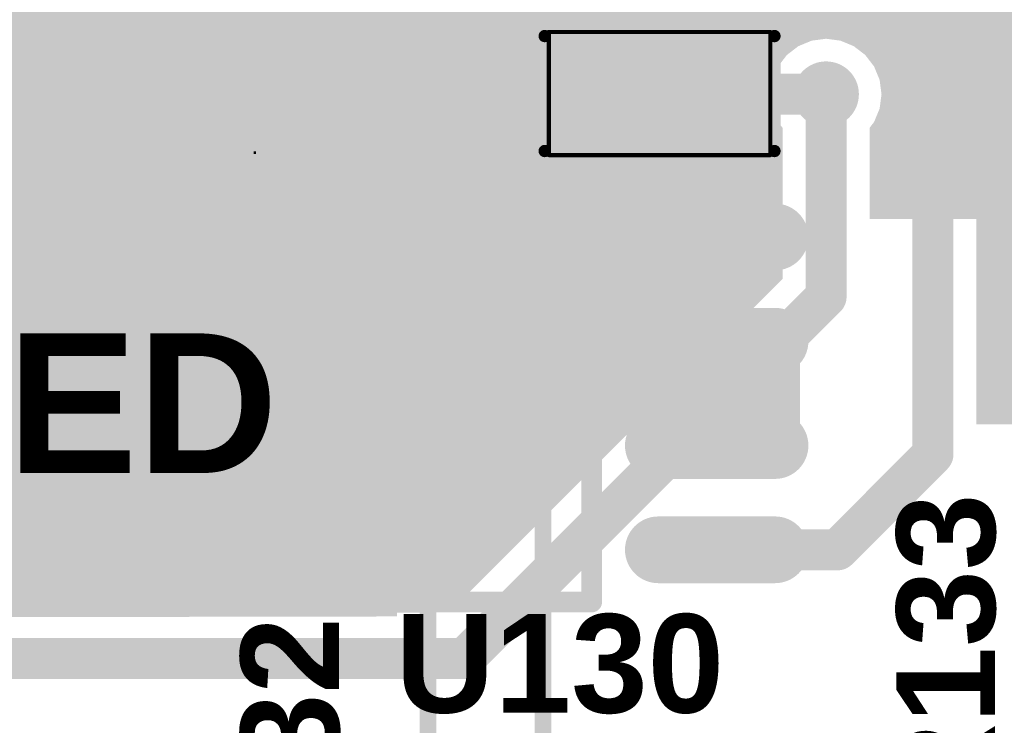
# Model space of a CAD drawing. Header units: inches. Extents: x -60 to 68, y -60 to 60.
# Tile 48 of 78: x 34 to 46, y -48 to -39. Entities that reach past the tile are written whole.
import ezdxf

# ---------------------------------------------------------------- set-up
doc = ezdxf.new("R2010")
doc.units = ezdxf.units.IN
for name, color, linetype in [('Bottom Copper', 5, 'Continuous'), ('Mechanical 15', 56, 'Continuous'), ('Top Copper', 1, 'Continuous'), ('Top Mask', 216, 'Continuous'), ('Top Overlay', 2, 'Continuous'), ('Top Paste', 8, 'Continuous'), ('Via Holes', 16, 'Continuous')]:
    doc.layers.add(name, color=color, linetype=linetype)
doc.styles.add('Arial', font='txt', dxfattribs={"height": 0.2})
doc.styles.add('Arial_Bold', font='txt', dxfattribs={"height": 0.2})

# ---------------------------------------------------------------- blocks, each defined once
blk = doc.blocks.new('SOIC8_92')
at = {"layer": 'Top Copper'}
h = blk.add_hatch(color=1, dxfattribs=at)
edge = h.paths.add_edge_path()
edge.add_arc((-0.7111999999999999, 0), 0.3048, 90, 270)
edge.add_line((-0.7111999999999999, -0.3048), (0.7111999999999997, -0.3048))
edge.add_arc((0.7111999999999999, 0), 0.3048, 270, 450)
edge.add_line((0.7111999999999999, 0.3048), (-0.7111999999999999, 0.3048))
h = blk.add_hatch(color=1, dxfattribs=at)
edge = h.paths.add_edge_path()
edge.add_arc((4.8768, 0), 0.3048, 90, 270)
edge.add_line((4.8768, -0.3048), (6.2992, -0.3048))
edge.add_arc((6.2992, 0), 0.3048, 270, 450)
edge.add_line((6.2992, 0.3048), (4.8768, 0.3048))
h = blk.add_hatch(color=1, dxfattribs=at)
edge = h.paths.add_edge_path()
edge.add_arc((-0.7111999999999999, -1.27), 0.3048, 90, 270)
edge.add_line((-0.7111999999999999, -1.5748), (0.7111999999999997, -1.5748))
edge.add_arc((0.7111999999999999, -1.27), 0.3048, 270, 450)
edge.add_line((0.7111999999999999, -0.9652), (-0.7111999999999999, -0.9652))
h = blk.add_hatch(color=1, dxfattribs=at)
edge = h.paths.add_edge_path()
edge.add_arc((4.8768, -1.27), 0.3048, 90, 270)
edge.add_line((4.8768, -1.5748), (6.2992, -1.5748))
edge.add_arc((6.2992, -1.27), 0.3048, 270, 450)
edge.add_line((6.2992, -0.9652), (4.8768, -0.9652))
h = blk.add_hatch(color=1, dxfattribs=at)
edge = h.paths.add_edge_path()
edge.add_arc((-0.7111999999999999, -2.54), 0.3048, 90, 270)
edge.add_line((-0.7111999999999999, -2.8448), (0.7111999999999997, -2.8448))
edge.add_arc((0.7111999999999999, -2.54), 0.3048, 270, 450)
edge.add_line((0.7111999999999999, -2.2352), (-0.7111999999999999, -2.2352))
h = blk.add_hatch(color=1, dxfattribs=at)
edge = h.paths.add_edge_path()
edge.add_arc((4.8768, -2.54), 0.3048, 90, 270)
edge.add_line((4.8768, -2.8448), (6.2992, -2.8448))
edge.add_arc((6.2992, -2.54), 0.3048, 270, 450)
edge.add_line((6.2992, -2.2352), (4.8768, -2.2352))
h = blk.add_hatch(color=1, dxfattribs=at)
edge = h.paths.add_edge_path()
edge.add_arc((-0.7111999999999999, -3.81), 0.3048, 90, 270)
edge.add_line((-0.7111999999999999, -4.1148), (0.7111999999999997, -4.1148))
edge.add_arc((0.7111999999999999, -3.81), 0.3048, 270, 450)
edge.add_line((0.7111999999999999, -3.5052), (-0.7111999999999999, -3.5052))
h = blk.add_hatch(color=1, dxfattribs=at)
edge = h.paths.add_edge_path()
edge.add_arc((4.8768, -3.81), 0.3048, 90, 270)
edge.add_line((4.8768, -4.1148), (6.2992, -4.1148))
edge.add_arc((6.2992, -3.81), 0.3048, 270, 450)
edge.add_line((6.2992, -3.5052), (4.8768, -3.5052))
at = {"layer": 'Top Mask'}
h = blk.add_hatch(color=216, dxfattribs=at)
edge = h.paths.add_edge_path()
edge.add_arc((-0.7111999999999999, 0), 0.4064, 90, 270)
edge.add_line((-0.7111999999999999, -0.4064), (0.7111999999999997, -0.4064))
edge.add_arc((0.7111999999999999, 0), 0.4064, 270, 450)
edge.add_line((0.7111999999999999, 0.4064), (-0.7111999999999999, 0.4064))
h = blk.add_hatch(color=216, dxfattribs=at)
edge = h.paths.add_edge_path()
edge.add_arc((4.8768, 0), 0.4064, 90, 270)
edge.add_line((4.8768, -0.4064), (6.2992, -0.4064))
edge.add_arc((6.2992, 0), 0.4064, 270, 450)
edge.add_line((6.2992, 0.4064), (4.8768, 0.4064))
h = blk.add_hatch(color=216, dxfattribs=at)
edge = h.paths.add_edge_path()
edge.add_arc((-0.7111999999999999, -1.27), 0.4064, 90, 270)
edge.add_line((-0.7111999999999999, -1.6764), (0.7111999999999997, -1.6764))
edge.add_arc((0.7111999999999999, -1.27), 0.4064, 270, 450)
edge.add_line((0.7111999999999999, -0.8636), (-0.7111999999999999, -0.8636))
h = blk.add_hatch(color=216, dxfattribs=at)
edge = h.paths.add_edge_path()
edge.add_arc((4.8768, -1.27), 0.4064, 90, 270)
edge.add_line((4.8768, -1.6764), (6.2992, -1.6764))
edge.add_arc((6.2992, -1.27), 0.4064, 270, 450)
edge.add_line((6.2992, -0.8636), (4.8768, -0.8636))
h = blk.add_hatch(color=216, dxfattribs=at)
edge = h.paths.add_edge_path()
edge.add_arc((-0.7111999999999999, -2.54), 0.4064, 90, 270)
edge.add_line((-0.7111999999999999, -2.9464), (0.7111999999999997, -2.9464))
edge.add_arc((0.7111999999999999, -2.54), 0.4064, 270, 450)
edge.add_line((0.7111999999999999, -2.1336), (-0.7111999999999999, -2.1336))
h = blk.add_hatch(color=216, dxfattribs=at)
edge = h.paths.add_edge_path()
edge.add_arc((4.8768, -2.54), 0.4064, 90, 270)
edge.add_line((4.8768, -2.9464), (6.2992, -2.9464))
edge.add_arc((6.2992, -2.54), 0.4064, 270, 450)
edge.add_line((6.2992, -2.1336), (4.8768, -2.1336))
h = blk.add_hatch(color=216, dxfattribs=at)
edge = h.paths.add_edge_path()
edge.add_arc((-0.7111999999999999, -3.81), 0.4064, 90, 270)
edge.add_line((-0.7111999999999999, -4.2164), (0.7111999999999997, -4.2164))
edge.add_arc((0.7111999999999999, -3.81), 0.4064, 270, 450)
edge.add_line((0.7111999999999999, -3.4036), (-0.7111999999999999, -3.4036))
h = blk.add_hatch(color=216, dxfattribs=at)
edge = h.paths.add_edge_path()
edge.add_arc((4.8768, -3.81), 0.4064, 90, 270)
edge.add_line((4.8768, -4.2164), (6.2992, -4.2164))
edge.add_arc((6.2992, -3.81), 0.4064, 270, 450)
edge.add_line((6.2992, -3.4036), (4.8768, -3.4036))
at = {"layer": 'Top Paste'}
h = blk.add_hatch(color=8, dxfattribs=at)
edge = h.paths.add_edge_path()
edge.add_arc((-0.7111999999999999, 0), 0.3048, 90, 270)
edge.add_line((-0.7111999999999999, -0.3048), (0.7111999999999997, -0.3048))
edge.add_arc((0.7111999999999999, 0), 0.3048, 270, 450)
edge.add_line((0.7111999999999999, 0.3048), (-0.7111999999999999, 0.3048))
h = blk.add_hatch(color=8, dxfattribs=at)
edge = h.paths.add_edge_path()
edge.add_arc((4.8768, 0), 0.3048, 90, 270)
edge.add_line((4.8768, -0.3048), (6.2992, -0.3048))
edge.add_arc((6.2992, 0), 0.3048, 270, 450)
edge.add_line((6.2992, 0.3048), (4.8768, 0.3048))
h = blk.add_hatch(color=8, dxfattribs=at)
edge = h.paths.add_edge_path()
edge.add_arc((-0.7111999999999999, -1.27), 0.3048, 90, 270)
edge.add_line((-0.7111999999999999, -1.5748), (0.7111999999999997, -1.5748))
edge.add_arc((0.7111999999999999, -1.27), 0.3048, 270, 450)
edge.add_line((0.7111999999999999, -0.9652), (-0.7111999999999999, -0.9652))
h = blk.add_hatch(color=8, dxfattribs=at)
edge = h.paths.add_edge_path()
edge.add_arc((4.8768, -1.27), 0.3048, 90, 270)
edge.add_line((4.8768, -1.5748), (6.2992, -1.5748))
edge.add_arc((6.2992, -1.27), 0.3048, 270, 450)
edge.add_line((6.2992, -0.9652), (4.8768, -0.9652))
h = blk.add_hatch(color=8, dxfattribs=at)
edge = h.paths.add_edge_path()
edge.add_arc((-0.7111999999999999, -2.54), 0.3048, 90, 270)
edge.add_line((-0.7111999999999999, -2.8448), (0.7111999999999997, -2.8448))
edge.add_arc((0.7111999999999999, -2.54), 0.3048, 270, 450)
edge.add_line((0.7111999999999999, -2.2352), (-0.7111999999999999, -2.2352))
h = blk.add_hatch(color=8, dxfattribs=at)
edge = h.paths.add_edge_path()
edge.add_arc((4.8768, -2.54), 0.3048, 90, 270)
edge.add_line((4.8768, -2.8448), (6.2992, -2.8448))
edge.add_arc((6.2992, -2.54), 0.3048, 270, 450)
edge.add_line((6.2992, -2.2352), (4.8768, -2.2352))
h = blk.add_hatch(color=8, dxfattribs=at)
edge = h.paths.add_edge_path()
edge.add_arc((-0.7111999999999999, -3.81), 0.3048, 90, 270)
edge.add_line((-0.7111999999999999, -4.1148), (0.7111999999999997, -4.1148))
edge.add_arc((0.7111999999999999, -3.81), 0.3048, 270, 450)
edge.add_line((0.7111999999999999, -3.5052), (-0.7111999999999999, -3.5052))
h = blk.add_hatch(color=8, dxfattribs=at)
edge = h.paths.add_edge_path()
edge.add_arc((4.8768, -3.81), 0.3048, 90, 270)
edge.add_line((4.8768, -4.1148), (6.2992, -4.1148))
edge.add_arc((6.2992, -3.81), 0.3048, 270, 450)
edge.add_line((6.2992, -3.5052), (4.8768, -3.5052))
at = {"layer": 'Top Overlay'}
for points in [[(1.524, -4.444999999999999, 0.254, 0.254, 0), (1.524, 0.635, 0.254, 0.254, 0)], [(1.524, 0.635, 0.254, 0.254, 0), (2.159, 0.635, 0.254, 0.254, 0)], [(3.429, 0.635, 0.254, 0.254, -0.9999999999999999), (2.159, 0.635, 0.254, 0.254, 0)], [(3.429, 0.635, 0.254, 0.254, 0), (4.064, 0.635, 0.254, 0.254, 0)], [(4.064, -4.444999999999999, 0.254, 0.254, 0), (4.064, 0.635, 0.254, 0.254, 0)], [(1.524, -4.444999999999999, 0.254, 0.254, 0), (4.064, -4.444999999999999, 0.254, 0.254, 0)]]:
    blk.add_lwpolyline(points, format="xyseb", dxfattribs=at)
for points in [[(1.4605, 0.635, 0.127, 0.127, 1), (1.5875, 0.635, 0.127, 0.127, 1)], [(1.4605, 0.635, 0.127, 0.127, 1), (1.5875, 0.635, 0.127, 0.127, 1)], [(2.0955, 0.635, 0.127, 0.127, 1), (2.2225, 0.635, 0.127, 0.127, 1)], [(2.0955, 0.635, 0.127, 0.127, 1), (2.2225, 0.635, 0.127, 0.127, 1)], [(3.3655, 0.635, 0.127, 0.127, 1), (3.4925, 0.635, 0.127, 0.127, 1)], [(3.3655, 0.635, 0.127, 0.127, 1), (3.4925, 0.635, 0.127, 0.127, 1)], [(4.0005, 0.635, 0.127, 0.127, 1), (4.1275, 0.635, 0.127, 0.127, 1)], [(4.0005, 0.635, 0.127, 0.127, 1), (4.1275, 0.635, 0.127, 0.127, 1)], [(1.4605, -4.444999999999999, 0.127, 0.127, 1), (1.5875, -4.444999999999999, 0.127, 0.127, 1)], [(1.4605, -4.444999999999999, 0.127, 0.127, 1), (1.5875, -4.444999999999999, 0.127, 0.127, 1)], [(4.0005, -4.444999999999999, 0.127, 0.127, 1), (4.1275, -4.444999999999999, 0.127, 0.127, 1)], [(4.0005, -4.444999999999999, 0.127, 0.127, 1), (4.1275, -4.444999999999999, 0.127, 0.127, 1)]]:
    blk.add_lwpolyline(points, format="xyseb", close=True, dxfattribs=at)
at = {"layer": 'Top Overlay', "style": 'Arial'}
blk.add_text('.', height=0.1999996, rotation=360, dxfattribs=at).set_placement((-0.07999983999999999, 1.01000052))
blk = doc.blocks.new('CAPC0603_132')
at = {"layer": 'Top Copper'}
for points in [[(-1.12500029, -0.5000002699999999), (-1.12500029, 0.5000002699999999), (-0.22499955, 0.5000002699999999), (-0.22499955, -0.5000002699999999)], [(0.22499955, -0.5000002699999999), (0.22499955, 0.5000002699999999), (1.12500029, 0.5000002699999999), (1.12500029, -0.5000002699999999)]]:
    blk.add_hatch(color=1, dxfattribs=at).paths.add_polyline_path(points)
at = {"layer": 'Top Mask'}
for points in [[(-1.22660029, -0.6016002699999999), (-1.22660029, 0.6016002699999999), (-0.12339955, 0.6016002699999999), (-0.12339955, -0.6016002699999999)], [(0.12339955, -0.6016002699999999), (0.12339955, 0.6016002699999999), (1.22660029, 0.6016002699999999), (1.22660029, -0.6016002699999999)]]:
    blk.add_hatch(color=216, dxfattribs=at).paths.add_polyline_path(points)
at = {"layer": 'Top Paste'}
for points in [[(-1.12500029, -0.5000002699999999), (-1.12500029, 0.5000002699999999), (-0.22499955, 0.5000002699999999), (-0.22499955, -0.5000002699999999)], [(0.22499955, -0.5000002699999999), (0.22499955, 0.5000002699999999), (1.12500029, 0.5000002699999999), (1.12500029, -0.5000002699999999)]]:
    blk.add_hatch(color=8, dxfattribs=at).paths.add_polyline_path(points)
at = {"layer": 'Mechanical 15'}
for points in [[(-1.34999984, -0.75000104, 0.0499999, 0.0499999, 0), (-1.34999984, 0.7499985, 0.0499999, 0.0499999, 0)], [(-1.34999984, 0.7499985, 0.0499999, 0.0499999, 0), (1.34999984, 0.7499985, 0.0499999, 0.0499999, 0)], [(1.34999984, -0.75000104, 0.0499999, 0.0499999, 0), (1.34999984, 0.7499985, 0.0499999, 0.0499999, 0)], [(-1.34999984, -0.75000104, 0.0499999, 0.0499999, 0), (1.34999984, -0.75000104, 0.0499999, 0.0499999, 0)]]:
    blk.add_lwpolyline(points, format="xyseb", dxfattribs=at)
for points in [[(-1.36249918, 0.7499985, 0.02499868, 0.02499868, 1), (-1.3375005, 0.7499985, 0.02499868, 0.02499868, 1)], [(-1.36249918, 0.7499985, 0.02499868, 0.02499868, 1), (-1.3375005, 0.7499985, 0.02499868, 0.02499868, 1)], [(1.3375005, 0.7499985, 0.02499868, 0.02499868, 1), (1.36249918, 0.7499985, 0.02499868, 0.02499868, 1)], [(1.3375005, 0.7499985, 0.02499868, 0.02499868, 1), (1.36249918, 0.7499985, 0.02499868, 0.02499868, 1)], [(-1.36249918, -0.75000104, 0.02499868, 0.02499868, 1), (-1.3375005, -0.75000104, 0.02499868, 0.02499868, 1)], [(-1.36249918, -0.75000104, 0.02499868, 0.02499868, 1), (-1.3375005, -0.75000104, 0.02499868, 0.02499868, 1)], [(1.3375005, -0.75000104, 0.02499868, 0.02499868, 1), (1.36249918, -0.75000104, 0.02499868, 0.02499868, 1)], [(1.3375005, -0.75000104, 0.02499868, 0.02499868, 1), (1.36249918, -0.75000104, 0.02499868, 0.02499868, 1)]]:
    blk.add_lwpolyline(points, format="xyseb", close=True, dxfattribs=at)
at = {"layer": 'Top Overlay'}
for points in [[(-1.39999974, 0.7000011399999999, 0.1499997, 0.1499997, 0), (1.39999974, 0.7000011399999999, 0.1499997, 0.1499997, 0)], [(-1.39999974, -0.7000011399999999, 0.1499997, 0.1499997, 0), (-1.39999974, 0.7000011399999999, 0.1499997, 0.1499997, 0)], [(1.39999974, -0.7000011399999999, 0.1499997, 0.1499997, 0), (1.39999974, 0.7000011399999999, 0.1499997, 0.1499997, 0)], [(-1.39999974, -0.7000011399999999, 0.1499997, 0.1499997, 0), (1.39999974, -0.7000011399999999, 0.1499997, 0.1499997, 0)]]:
    blk.add_lwpolyline(points, format="xyseb", dxfattribs=at)
for points in [[(-1.4375003, 0.7000011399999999, 0.07499858, 0.07499858, 1), (-1.36249918, 0.7000011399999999, 0.07499858, 0.07499858, 1)], [(-1.4375003, 0.7000011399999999, 0.07499858, 0.07499858, 1), (-1.36249918, 0.7000011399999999, 0.07499858, 0.07499858, 1)], [(1.36249918, 0.7000011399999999, 0.07499858, 0.07499858, 1), (1.4375003, 0.7000011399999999, 0.07499858, 0.07499858, 1)], [(1.36249918, 0.7000011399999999, 0.07499858, 0.07499858, 1), (1.4375003, 0.7000011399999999, 0.07499858, 0.07499858, 1)], [(-1.4375003, -0.7000011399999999, 0.07499858, 0.07499858, 1), (-1.36249918, -0.7000011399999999, 0.07499858, 0.07499858, 1)], [(-1.4375003, -0.7000011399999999, 0.07499858, 0.07499858, 1), (-1.36249918, -0.7000011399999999, 0.07499858, 0.07499858, 1)], [(1.36249918, -0.7000011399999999, 0.07499858, 0.07499858, 1), (1.4375003, -0.7000011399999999, 0.07499858, 0.07499858, 1)], [(1.36249918, -0.7000011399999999, 0.07499858, 0.07499858, 1), (1.4375003, -0.7000011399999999, 0.07499858, 0.07499858, 1)]]:
    blk.add_lwpolyline(points, format="xyseb", close=True, dxfattribs=at)

msp = doc.modelspace()

# ---------------------------------------------------------------- hatches: boundary and pattern name
at = {"layer": 'Bottom Copper'}
msp.add_hatch(color=5, dxfattribs=at).paths.add_polyline_path([(48.66242235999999, -30.38836442), (48.66242235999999, -41.6410013), (43.9279792, -41.6410013), (43.9279792, -40.53025676), (43.9830337, -40.45850684), (44.05054436, -40.29552266), (44.073572, -40.12061826), (44.05054436, -39.94571386), (43.9830337, -39.78272968), (43.87563996, -39.6427706), (43.73568342, -39.53537685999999), (43.5726967, -39.4678662), (43.3977923, -39.44483855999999), (43.2228879, -39.4678662), (43.05990118, -39.53537685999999), (42.91994464, -39.6427706), (42.8125509, -39.78272968), (42.74504024, -39.94571386), (42.7220126, -40.12061826), (42.74504024, -40.29552266), (42.8125509, -40.45850684), (42.8676054, -40.53025676), (42.8676054, -42.36829728), (38.80635114, -46.42955154), (34.8370017, -46.46361294), (31.46406203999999, -46.46361294), (29.78699656, -44.78653476), (29.78700164, -37.36934868), (29.78700164, -35.44106196), (29.80243214, -35.41796828), (29.83114938, -35.27359976), (29.83114938, -29.30155176), (31.65253003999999, -27.4801711), (36.48582746, -27.4801711), (36.50806262, -27.48938114), (36.68296702, -27.51240877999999), (36.85787142, -27.48938114), (36.88010658, -27.4801711), (41.6909885, -27.4801711), (41.71322874, -27.48938368), (41.88813313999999, -27.51241132), (42.06303754, -27.48938368), (42.08527778, -27.4801711), (45.75422904, -27.4801711)])
h = msp.add_hatch(color=5, dxfattribs=at)
edge = h.paths.add_edge_path()
edge.add_arc((39.1877931, -40.11911966), 0.3999992, 0, 360)
h = msp.add_hatch(color=5, dxfattribs=at)
edge = h.paths.add_edge_path()
edge.add_arc((43.3977923, -40.12061826), 0.3999992, 0, 360)
h = msp.add_hatch(color=5, dxfattribs=at)
edge = h.paths.add_edge_path()
edge.add_arc((34.66119814, -45.68229878), 0.3999992, 0, 360)
at = {"layer": 'Top Copper'}
for points in [[(48.68871136, -25.64476456), (48.68871136, -44.13946722), (45.2303134, -44.13946722), (45.2303134, -37.18712146), (46.74079297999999, -37.18712146), (46.74079297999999, -34.99711314), (45.2303134, -34.99711314), (45.2303134, -33.81863188), (45.76262374, -33.81863188), (45.76262374, -31.67863616), (45.2303134, -31.67863616), (45.2303134, -31.19363078), (45.39412308, -31.19363078), (45.39412308, -29.65363386), (45.2303134, -29.65363386), (45.2303134, -29.37513302), (45.38012514, -29.37513302), (45.38012514, -27.88513346), (45.2303134, -27.88513346), (45.2303134, -27.5816314), (45.3731249, -27.5816314), (45.3731249, -26.09163184), (42.6831252, -26.09163184), (42.6831252, -26.4084054), (42.4040554, -26.4084054), (42.3659808, -26.35878396), (42.22602426, -26.25139022), (42.06303754, -26.18387956), (41.88813313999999, -26.16085192), (41.71322874, -26.18387956), (41.55024202, -26.25139022), (41.41028548, -26.35878396), (41.30289174, -26.49874304), (41.23538108, -26.66172722), (41.21235343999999, -26.83663162), (41.23538108, -27.01153602), (41.30289174, -27.1745202), (41.41028548, -27.31447928), (41.55024202, -27.42187302), (41.71322874, -27.48938368), (41.88813313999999, -27.51241132), (42.06303754, -27.48938368), (42.22602426, -27.42187302), (42.3659808, -27.31447928), (42.4040554, -27.26485784), (42.6831252, -27.26485784), (42.6831252, -27.5816314), (44.1699396, -27.5816314), (44.1699396, -27.88513346), (43.99012537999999, -27.88513346), (43.99012537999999, -29.37513302), (44.1699396, -29.37513302), (44.1699396, -29.65363386), (43.95412596, -29.65363386), (43.95412596, -31.19363078), (44.1699396, -31.19363078), (44.1699396, -31.67863616), (43.18912622, -31.67863616), (43.18912622, -33.81863188), (44.1699396, -33.81863188), (44.1699396, -34.99711314), (43.91479406, -34.99711314), (43.91479406, -37.18712146), (44.1699396, -37.18712146), (44.1699396, -39.91784498), (44.05054436, -39.94571132), (43.9830337, -39.78272968), (43.87563996, -39.6427706), (43.73568342, -39.53537685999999), (43.5726967, -39.4678662), (43.3977923, -39.44483855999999), (43.2228879, -39.4678662), (43.05990118, -39.53537685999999), (42.9881538, -39.59043136), (42.76379052, -39.59043136), (42.76379052, -39.34211842), (41.3237934, -39.34211842), (41.3237934, -40.88211534), (41.51360506, -40.88211534), (41.51360506, -41.27268098), (41.35376286, -41.27268098), (41.12948848, -41.317291), (40.93935678, -41.44433418), (40.8123136, -41.63446588), (40.76770358, -41.85874026), (40.8123136, -42.08301463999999), (40.93935678, -42.27314634), (41.12948848, -42.40018952), (41.27431166, -42.42899566), (41.27431166, -42.55848486), (41.12948848, -42.587291), (40.93935678, -42.71433418), (40.8123136, -42.90446588), (40.76770358, -43.12874026), (40.77367258, -43.15874781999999), (40.77367258, -43.38657311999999), (40.26501725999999, -43.38657311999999), (40.12065128, -43.41529036), (39.99826138, -43.49706566), (39.99825629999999, -43.49707328), (39.68120588, -43.81412116), (39.59943058, -43.93651105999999), (39.57071079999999, -44.08087449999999), (39.46873742, -44.13946722), (38.92420968, -44.13946722), (38.92420968, -43.06488719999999), (38.92421221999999, -43.06487449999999), (38.89549244, -42.92050852), (38.81371713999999, -42.79811862), (38.23571728, -42.22011876), (38.11332737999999, -42.13834345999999), (37.9689614, -42.10962368), (37.9689487, -42.10962622), (37.76825314, -42.10962622), (37.76825314, -41.88874782), (37.77422214, -41.85874026), (37.72961212, -41.63446588), (37.60256894, -41.44433418), (37.41243724, -41.317291), (37.18816286, -41.27268098), (35.76576286, -41.27268098), (35.54148848, -41.317291), (35.35135678, -41.44433418), (35.2243136, -41.63446588), (35.17970357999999, -41.85874026), (35.18567257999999, -41.88874782), (35.18567257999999, -43.0987327), (35.17970357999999, -43.12874026), (35.2243136, -43.35301464), (35.35135678, -43.54314634), (35.54148848, -43.67018952), (35.68631165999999, -43.69899566), (35.68631165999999, -43.82848486), (35.54148848, -43.857291), (35.52463304, -43.86855336), (34.9305753, -43.86855336), (34.5839796, -43.52195766), (34.5839796, -36.28554337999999), (34.57379166, -36.23432428), (34.57379166, -34.9971106), (34.39055098, -34.9971106), (34.39055098, -33.81863188), (35.30988874, -33.81863188), (35.30988874, -31.67863616), (34.51331425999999, -31.67863616), (34.41035028, -31.55163362), (34.41258293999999, -31.54040682), (34.39055098, -31.42964504), (34.39055098, -31.19363332), (34.58036264, -31.19363332), (34.58036264, -29.6536364), (34.39055098, -29.6536364), (34.39055098, -29.37513048), (34.53636221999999, -29.37513048), (34.53636221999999, -27.88513092), (34.39055098, -27.88513092), (34.39055098, -27.58162886), (35.88797495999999, -27.58162886), (35.88797495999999, -27.2648553), (36.16704222, -27.2648553), (36.20511936, -27.31447674), (36.3450759, -27.42187048), (36.50806262, -27.48938114), (36.68296702, -27.51240877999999), (36.85787142, -27.48938114), (37.02085814, -27.42187048), (37.16081467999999, -27.31447674), (37.26820841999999, -27.1745202), (37.33571908, -27.01153348), (37.35874672, -26.83662908), (37.33571908, -26.66172468), (37.26820841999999, -26.49873796), (37.16081467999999, -26.35878142), (37.02085814, -26.25138768), (36.85787142, -26.18387702), (36.68296702, -26.16084938), (36.50806262, -26.18387702), (36.3450759, -26.25138768), (36.20511936, -26.35878142), (36.16704222, -26.40840286), (35.88797495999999, -26.40840286), (35.88797495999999, -26.0916293), (33.19797526, -26.0916293), (33.19797526, -27.58162886), (33.33017718, -27.58162886), (33.33017718, -27.88513092), (33.14636246, -27.88513092), (33.14636246, -29.37513048), (33.33017718, -29.37513048), (33.33017718, -29.6536364), (33.14036552, -29.6536364), (33.14036552, -31.19363332), (33.33017718, -31.19363332), (33.33017718, -31.51983282), (33.31959808, -31.57301534), (33.22409662, -31.67863616), (32.73639121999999, -31.67863616), (32.73639121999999, -33.81863188), (33.33017718, -33.81863188), (33.33017718, -34.9971106), (31.74779274, -34.9971106), (31.74779274, -37.18711892), (33.5236058, -37.18711892), (33.5236058, -43.74156859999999), (33.56396386, -43.94446379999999), (33.67889378, -44.11646752), (34.33606544, -44.77363918), (34.50806916, -44.8885691), (34.71096436, -44.92892716), (35.52463304, -44.92892716), (35.54148848, -44.94018952), (35.76576286, -44.98479954), (37.18816286, -44.98479954), (37.41243724, -44.94018952), (37.60256894, -44.81314634), (37.72961212, -44.62301464), (37.77422214, -44.39874026), (37.72961212, -44.17446587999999), (37.60256894, -43.98433418), (37.41243724, -43.857291), (37.26761406, -43.82848486), (37.26761406, -43.69899566), (37.41243724, -43.67018952), (37.60256894, -43.54314634), (37.72961212, -43.35301464), (37.77422214, -43.12874026), (37.76825314, -43.0987327), (37.76825314, -42.99928408), (37.89525313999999, -42.94667814), (38.16971284, -43.22113784), (38.16971284, -46.48045314), (31.51905304, -46.49230986), (29.81329063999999, -44.78653984), (29.81329063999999, -37.36935122), (29.81329063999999, -25.76330128), (31.28101948, -24.29557244), (47.33951923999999, -24.29557244)], [(35.46096286, -43.12874026), (35.46096286, -41.85874026), (37.49296286, -41.85874026), (37.49296286, -43.12874026)], [(41.04896286, -44.39874026), (41.04896286, -43.12874026), (43.08096286, -43.12874026), (43.08096286, -44.39874026)]]:
    msp.add_hatch(color=1, dxfattribs=at).paths.add_polyline_path(points)
h = msp.add_hatch(color=1, dxfattribs=at)
edge = h.paths.add_edge_path()
edge.add_arc((39.1877931, -40.11911966), 0.3999992, 0, 360)
h = msp.add_hatch(color=1, dxfattribs=at)
edge = h.paths.add_edge_path()
edge.add_arc((43.3977923, -40.12061826), 0.3999992, 0, 360)
h = msp.add_hatch(color=1, dxfattribs=at)
edge = h.paths.add_edge_path()
edge.add_arc((34.66119814, -45.68229878), 0.3999992, 0, 360)
at = {"layer": 'Via Holes'}
h = msp.add_hatch(color=7, dxfattribs=at)
edge = h.paths.add_edge_path()
edge.add_arc((39.1877931, -40.11911966), 0.1999996, 0, 360)
h = msp.add_hatch(color=7, dxfattribs=at)
edge = h.paths.add_edge_path()
edge.add_arc((43.3977923, -40.12061826), 0.1999996, 0, 360)
h = msp.add_hatch(color=7, dxfattribs=at)
edge = h.paths.add_edge_path()
edge.add_arc((34.66119814, -45.68229878), 0.1999996, 0, 360)

# ---------------------------------------------------------------- linework, layer by layer
at = {"layer": 'Bottom Copper'}
for points in [[(43.3977923, -42.58790822, 0.499999, 0.499999, 0), (43.3977923, -40.12061826, 0.499999, 0.499999, 0)], [(38.99190068, -46.99379983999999, 0.499999, 0.499999, 0), (43.3977923, -42.58790822, 0.499999, 0.499999, 0)], [(28.77950048, -46.99379983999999, 0.499999, 0.499999, 0), (38.99190068, -46.99379983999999, 0.499999, 0.499999, 0)]]:
    msp.add_lwpolyline(points, format="xyseb", dxfattribs=at)
for points in [[(43.27279382, -40.12061826, 0.2499995, 0.2499995, 1), (43.52279077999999, -40.12061826, 0.2499995, 0.2499995, 1)], [(43.27279382, -42.58790822, 0.2499995, 0.2499995, 1), (43.52279077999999, -42.58790822, 0.2499995, 0.2499995, 1)], [(43.27279382, -42.58790822, 0.2499995, 0.2499995, 1), (43.52279077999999, -42.58790822, 0.2499995, 0.2499995, 1)], [(38.8669022, -46.99379983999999, 0.2499995, 0.2499995, 1), (39.11689916, -46.99379983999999, 0.2499995, 0.2499995, 1)], [(38.8669022, -46.99379983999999, 0.2499995, 0.2499995, 1), (39.11689916, -46.99379983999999, 0.2499995, 0.2499995, 1)]]:
    msp.add_lwpolyline(points, format="xyseb", close=True, dxfattribs=at)
at = {"layer": 'Top Copper'}
for points in [[(44.7001265, -44.50663184, 0.499999, 0.499999, 0), (44.7001265, -30.42363232, 0.499999, 0.499999, 0)], [(34.0537927, -43.74156859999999, 0.499999, 0.499999, 0), (34.0537927, -36.28554337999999, 0.499999, 0.499999, 0)], [(42.04379196, -40.11211687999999, 0.499999, 0.499999, 0), (42.05229334, -40.12061826, 0.499999, 0.499999, 0)], [(42.04379196, -41.83756936, 0.499999, 0.499999, 0), (42.04379196, -40.11211687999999, 0.499999, 0.499999, 0)], [(42.05229334, -40.12061826, 0.499999, 0.499999, 0), (43.3977923, -40.12061826, 0.499999, 0.499999, 0)], [(42.04379196, -41.83756936, 0.499999, 0.499999, 0), (42.06496285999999, -41.85874026, 0.499999, 0.499999, 0)], [(36.55396296, -42.48687464, 0.1999996, 0.1999996, 0), (37.9689614, -42.48687464, 0.1999996, 0.1999996, 0)], [(37.9689614, -42.48687464, 0.1999996, 0.1999996, 0), (38.54696126, -43.06487449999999, 0.1999996, 0.1999996, 0)], [(38.54696126, -48.65787576, 0.1999996, 0.1999996, 0), (38.54696126, -43.06487449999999, 0.1999996, 0.1999996, 0)], [(34.0537927, -43.74156859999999, 0.499999, 0.499999, 0), (34.71096436, -44.39874026, 0.499999, 0.499999, 0)], [(39.94796176, -44.08087704, 0.1999996, 0.1999996, 0), (40.26501725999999, -43.76382154, 0.1999996, 0.1999996, 0)], [(40.26501725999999, -43.76382154, 0.1999996, 0.1999996, 0), (42.2768014, -43.76382154, 0.1999996, 0.1999996, 0)], [(39.94796176, -48.6228771, 0.1999996, 0.1999996, 0), (39.94796176, -44.08087704, 0.1999996, 0.1999996, 0)], [(34.71096436, -44.39874026, 0.499999, 0.499999, 0), (36.47696286, -44.39874026, 0.499999, 0.499999, 0)], [(43.53801808, -45.66874025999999, 0.499999, 0.499999, 0), (44.7001265, -44.50663184, 0.499999, 0.499999, 0)], [(42.06496285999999, -45.66874025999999, 0.499999, 0.499999, 0), (43.53801808, -45.66874025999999, 0.499999, 0.499999, 0)]]:
    msp.add_lwpolyline(points, format="xyseb", dxfattribs=at)
for points in [[(41.91879348, -40.11211687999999, 0.2499995, 0.2499995, 1), (42.16879044, -40.11211687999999, 0.2499995, 0.2499995, 1)], [(41.91879348, -40.11211687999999, 0.2499995, 0.2499995, 1), (42.16879044, -40.11211687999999, 0.2499995, 0.2499995, 1)], [(41.92729486, -40.12061826, 0.2499995, 0.2499995, 1), (42.17729181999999, -40.12061826, 0.2499995, 0.2499995, 1)], [(41.92729486, -40.12061826, 0.2499995, 0.2499995, 1), (42.17729181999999, -40.12061826, 0.2499995, 0.2499995, 1)], [(43.27279382, -40.12061826, 0.2499995, 0.2499995, 1), (43.52279077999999, -40.12061826, 0.2499995, 0.2499995, 1)], [(41.91879348, -41.83756936, 0.2499995, 0.2499995, 1), (42.16879044, -41.83756936, 0.2499995, 0.2499995, 1)], [(41.91879348, -41.83756936, 0.2499995, 0.2499995, 1), (42.16879044, -41.83756936, 0.2499995, 0.2499995, 1)], [(41.93996437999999, -41.85874026, 0.2499995, 0.2499995, 1), (42.18996134, -41.85874026, 0.2499995, 0.2499995, 1)], [(36.50396306, -42.48687464, 0.0999998, 0.0999998, 1), (36.60396286, -42.48687464, 0.0999998, 0.0999998, 1)], [(37.9189615, -42.48687464, 0.0999998, 0.0999998, 1), (38.01896129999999, -42.48687464, 0.0999998, 0.0999998, 1)], [(37.9189615, -42.48687464, 0.0999998, 0.0999998, 1), (38.01896129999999, -42.48687464, 0.0999998, 0.0999998, 1)], [(38.49696136, -43.06487449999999, 0.0999998, 0.0999998, 1), (38.59696116, -43.06487449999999, 0.0999998, 0.0999998, 1)], [(38.49696136, -43.06487449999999, 0.0999998, 0.0999998, 1), (38.59696116, -43.06487449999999, 0.0999998, 0.0999998, 1)], [(33.92879422, -43.74156859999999, 0.2499995, 0.2499995, 1), (34.17879118, -43.74156859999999, 0.2499995, 0.2499995, 1)], [(33.92879422, -43.74156859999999, 0.2499995, 0.2499995, 1), (34.17879118, -43.74156859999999, 0.2499995, 0.2499995, 1)], [(40.21501736, -43.76382154, 0.0999998, 0.0999998, 1), (40.31501716, -43.76382154, 0.0999998, 0.0999998, 1)], [(40.21501736, -43.76382154, 0.0999998, 0.0999998, 1), (40.31501716, -43.76382154, 0.0999998, 0.0999998, 1)], [(42.2268015, -43.76382154, 0.0999998, 0.0999998, 1), (42.3268013, -43.76382154, 0.0999998, 0.0999998, 1)], [(39.89796186, -44.08087704, 0.0999998, 0.0999998, 1), (39.99796166, -44.08087704, 0.0999998, 0.0999998, 1)], [(39.89796186, -44.08087704, 0.0999998, 0.0999998, 1), (39.99796166, -44.08087704, 0.0999998, 0.0999998, 1)], [(34.58596588, -44.39874026, 0.2499995, 0.2499995, 1), (34.83596283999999, -44.39874026, 0.2499995, 0.2499995, 1)], [(34.58596588, -44.39874026, 0.2499995, 0.2499995, 1), (34.83596283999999, -44.39874026, 0.2499995, 0.2499995, 1)], [(36.35196438, -44.39874026, 0.2499995, 0.2499995, 1), (36.60196134, -44.39874026, 0.2499995, 0.2499995, 1)], [(44.57512801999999, -44.50663184, 0.2499995, 0.2499995, 1), (44.82512498, -44.50663184, 0.2499995, 0.2499995, 1)], [(44.57512801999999, -44.50663184, 0.2499995, 0.2499995, 1), (44.82512498, -44.50663184, 0.2499995, 0.2499995, 1)], [(41.93996437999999, -45.66874025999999, 0.2499995, 0.2499995, 1), (42.18996134, -45.66874025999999, 0.2499995, 0.2499995, 1)], [(43.4130196, -45.66874025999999, 0.2499995, 0.2499995, 1), (43.66301656, -45.66874025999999, 0.2499995, 0.2499995, 1)], [(43.4130196, -45.66874025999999, 0.2499995, 0.2499995, 1), (43.66301656, -45.66874025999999, 0.2499995, 0.2499995, 1)]]:
    msp.add_lwpolyline(points, format="xyseb", close=True, dxfattribs=at)

# ---------------------------------------------------------------- block references
for name, p in [('CAPC0603_132', (41.36879204, -40.11211687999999)), ('SOIC8_92', (36.47696286, -41.85874026))]:
    msp.add_blockref(name, p)

# ---------------------------------------------------------------- texts
at = {"layer": 'Top Overlay', "style": 'Arial_Bold'}
for s, height, p in [('PWM_LED', 1.69999914, (24.84460106, -44.73264866)), ('U130', 1.20000014, (38.14876038, -47.65193162))]:
    msp.add_text(s, height=height, dxfattribs=at).set_placement(p)
for s, p in [('R133', (45.45585016, -48.99154032)), ('R132', (37.4630188, -50.49541336))]:
    msp.add_text(s, height=1.20000014, rotation=90, dxfattribs=at).set_placement(p)

doc.saveas('drawing.dxf')
